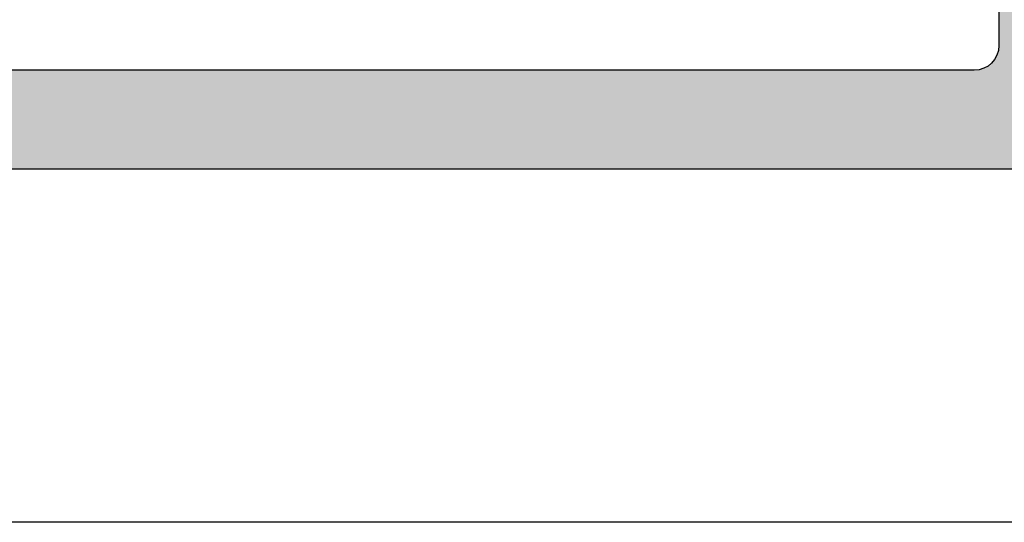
# Model space of a CAD drawing. Header units: millimetres. Extents: x 247761 to 294611, y 172579 to 236863.
# Tile 25 of 256: x 255563 to 255583, y 174620 to 174630. Entities that reach past the tile are written whole.
import ezdxf

# ---------------------------------------------------------------- set-up
doc = ezdxf.new("R2010")
doc.units = ezdxf.units.MM
doc.linetypes.add('ČÁRKOVANÁ', pattern=[19.049999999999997, 12.7, -6.35])
doc.layers.add('FASÁDA DETAILNÍ', color=4, linetype='Continuous')
doc.layers.add('NOVA', color=240, linetype='Continuous')

# ---------------------------------------------------------------- blocks, each defined once
blk = doc.blocks.new('A$C69D17D4D')
at = {"layer": 'FASÁDA DETAILNÍ'}
h = blk.add_hatch(color=256, dxfattribs=at)
edge = h.paths.add_edge_path()
edge.add_arc((-19053.50018823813, 1256.682007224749), 0.5000674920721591, 270.007732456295, 359.9922675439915)
edge.add_line((-19053.00012075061, 1256.681939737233), (-19053.00012075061, 1260.681939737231))
edge.add_arc((-19053.50018823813, 1260.681872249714), 0.5000674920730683, 0.007732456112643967, 89.99226754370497)
edge.add_line((-19053.50012075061, 1261.181939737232), (-19054.80016957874, 1261.181939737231))
edge.add_arc((-19054.80013267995, 1260.681902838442), 0.5000369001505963, 90.00422797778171, 179.9957720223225)
edge.add_line((-19055.30016957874, 1260.681939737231), (-19055.30016957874, 1260.181939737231))
edge.add_line((-19055.30016957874, 1260.181939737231), (-19054.30016957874, 1260.181939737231))
edge.add_line((-19054.30016957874, 1260.181939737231), (-19054.30016957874, 1258.681939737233))
edge.add_arc((-19055.30013260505, 1258.68190276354), 0.9999630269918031, -90.00211851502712, 0.002118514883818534, ccw=False)
edge.add_line((-19055.30016957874, 1257.681939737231), (-19059.30016957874, 1257.681939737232))
edge.add_arc((-19059.30009270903, 1258.682016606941), 1.000076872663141, 180.0044039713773, 269.99559602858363, ccw=False)
edge.add_line((-19060.30016957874, 1258.681939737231), (-19060.30016957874, 1260.181939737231))
edge.add_line((-19060.30016957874, 1260.181939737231), (-19059.30016957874, 1260.181939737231))
edge.add_line((-19059.30016957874, 1260.181939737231), (-19059.30016957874, 1260.681939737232))
edge.add_arc((-19059.80011210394, 1260.681997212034), 0.499942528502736, 359.9934131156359, 450.0065868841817)
edge.add_line((-19059.80016957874, 1261.181939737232), (-19062.60015737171, 1261.181939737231))
edge.add_arc((-19062.60015737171, 1260.681939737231), 0.5000000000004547, 90, 180.0000000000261)
edge.add_line((-19063.10015737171, 1260.681939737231), (-19063.10015737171, 1260.481939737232))
edge.add_arc((-19062.60015737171, 1260.481939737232), 0.5, 180, 270)
edge.add_line((-19062.60015737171, 1259.981939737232), (-19062.10015737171, 1259.981939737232))
edge.add_arc((-19062.10019247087, 1259.481904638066), 0.5000351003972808, 0.0040217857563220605, 89.99597821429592, ccw=False)
edge.add_line((-19061.60015737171, 1259.481939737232), (-19061.60015737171, 1258.681936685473))
edge.add_arc((-19062.10017393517, 1258.681953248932), 0.5000165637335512, 270.0018979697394, 359.9981020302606, ccw=False)
edge.add_line((-19062.10015737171, 1258.181936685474), (-19093.40015126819, 1258.181936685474))
edge.add_line((-19093.40015126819, 1258.181936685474), (-19099.43860888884, 1258.61433331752))
edge.add_arc((-19099.40015282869, 1259.613553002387), 0.9999594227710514, 180.0000000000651, 267.7959971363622, ccw=False)
edge.add_line((-19100.40011225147, 1259.613553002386), (-19100.40011225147, 1266.282005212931))
edge.add_arc((-19099.90011225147, 1266.28200521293), 0.5, 89.99999999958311, 179.9999999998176, ccw=False)
edge.add_line((-19099.90011225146, 1266.782005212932), (-19099.00011225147, 1266.782005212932))
edge.add_arc((-19099.00011225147, 1267.282005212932), 0.4999999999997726, 270, 360.0000000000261)
edge.add_line((-19098.50011225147, 1267.282005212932), (-19098.50011225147, 1268.682006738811))
edge.add_arc((-19098.42127580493, 1268.949527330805), 0.2788950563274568, 178.8354106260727, 253.580123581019, ccw=False)
edge.add_line((-19098.70011325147, 1268.955195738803), (-19098.70011325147, 1269.408789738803))
edge.add_arc((-19098.42124515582, 1269.414450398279), 0.2789255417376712, 106.42459455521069, 181.1628700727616, ccw=False)
edge.add_line((-19098.50011225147, 1269.681993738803), (-19098.50011225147, 1271.562004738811))
edge.add_arc((-19098.80011225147, 1271.562004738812), 0.3000000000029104, 359.9999999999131, 449.9999999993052)
edge.add_line((-19098.80011225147, 1271.862004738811), (-19099.78008657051, 1271.862004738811))
edge.add_arc((-19099.78008657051, 1271.562004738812), 0.2999999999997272, 90.00000000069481, 180.0000000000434)
edge.add_line((-19100.08008657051, 1271.562004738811), (-19100.08008657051, 1268.802006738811))
edge.add_arc((-19100.20008657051, 1268.80200673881), 0.1199999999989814, -90, 3.257127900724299e-10, ccw=False)
edge.add_line((-19100.20008657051, 1268.682006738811), (-19104.50011225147, 1268.682006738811))
edge.add_arc((-19104.50011225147, 1269.182006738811), 0.5, 180, 270, ccw=False)
edge.add_line((-19105.00011225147, 1269.182006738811), (-19105.00011225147, 1269.88200673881))
edge.add_line((-19105.00011225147, 1269.88200673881), (-19103.61861679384, 1272.274827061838))
edge.add_arc((-19103.73823203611, 1272.343886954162), 0.1381197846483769, 330.000000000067, 450)
edge.add_line((-19103.73823203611, 1272.482006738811), (-19107.50011225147, 1272.48200673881))
edge.add_arc((-19107.50011225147, 1274.48200673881), 1.999999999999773, 180.0000000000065, 270, ccw=False)
edge.add_line((-19109.50011225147, 1274.48200673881), (-19109.50011225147, 1275.050002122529))
edge.add_arc((-19110.00011225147, 1275.050002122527), 0.500000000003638, 2.34495935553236e-10, 34.4790717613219)
edge.add_arc((-19113.7096108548, 1272.502528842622), 4.999999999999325, 34.47907176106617, 84.65077199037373)
edge.add_arc((-19113.26199246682, 1277.343880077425), 0.138119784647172, 82.29756250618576, 209.9999999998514)
edge.add_line((-19113.38160770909, 1277.274820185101), (-19112.00011225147, 1274.881999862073))
edge.add_line((-19112.00011225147, 1274.881999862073), (-19112.00011225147, 1274.181999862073))
edge.add_arc((-19112.50011225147, 1274.181999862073), 0.5, -90, 0, ccw=False)
edge.add_line((-19112.50011225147, 1273.681999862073), (-19116.80013793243, 1273.681999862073))
edge.add_arc((-19116.80013793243, 1273.801999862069), 0.1199999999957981, 179.9999999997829, 270, ccw=False)
edge.add_line((-19116.92013793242, 1273.80199986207), (-19116.92013793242, 1276.56199786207))
edge.add_arc((-19117.22013793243, 1276.56199786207), 0.3000000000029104, 359.9999999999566, 449.9999999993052)
edge.add_line((-19117.22013793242, 1276.86199786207), (-19118.20011225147, 1276.86199786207))
edge.add_arc((-19118.20011225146, 1276.56199786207), 0.2999999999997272, 90.00000000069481, 180.0000000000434)
edge.add_line((-19118.50011225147, 1276.56199786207), (-19118.50011225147, 1274.681986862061))
edge.add_arc((-19118.57897934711, 1274.414443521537), 0.2789255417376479, -1.1628700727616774, 73.57540544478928, ccw=False)
edge.add_line((-19118.30011125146, 1274.408782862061), (-19118.30011125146, 1273.955188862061))
edge.add_arc((-19118.57894869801, 1273.949520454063), 0.2788950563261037, -73.580123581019, 1.1645893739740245, ccw=False)
edge.add_line((-19118.50011225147, 1273.681999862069), (-19118.50011225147, 1270.681941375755))
edge.add_line((-19118.50011225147, 1270.681941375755), (-19117.80003987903, 1269.981838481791))
edge.add_line((-19117.80003987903, 1269.981838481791), (-19117.20003377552, 1269.98183848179))
edge.add_line((-19117.20003377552, 1269.98183848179), (-19117.20003377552, 1271.581844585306))
edge.add_arc((-19116.70002432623, 1271.581835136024), 0.5000094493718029, 90.00108278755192, 179.998917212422, ccw=False)
edge.add_line((-19116.70003377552, 1272.081844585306), (-19116.30460569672, 1272.081844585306))
edge.add_arc((-19116.30460569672, 1271.581844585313), 0.4999999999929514, 74.99999999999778, 90, ccw=False)
edge.add_line((-19116.17519617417, 1272.064807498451), (-19114.74130941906, 1271.680598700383))
edge.add_arc((-19115.00012846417, 1270.714672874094), 1.000000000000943, -2.609112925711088e-11, 74.99999999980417, ccw=False)
edge.add_line((-19114.00012846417, 1270.714672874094), (-19114.00012846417, 1264.981850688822))
edge.add_line((-19114.00012846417, 1264.981850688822), (-19117.20003377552, 1264.981850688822))
edge.add_line((-19117.20003377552, 1264.981850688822), (-19117.20003377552, 1265.781838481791))
edge.add_line((-19117.20003377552, 1265.781838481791), (-19117.80003987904, 1265.781838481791))
edge.add_line((-19117.80003987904, 1265.781838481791), (-19118.50002156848, 1264.569405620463))
edge.add_line((-19118.50002156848, 1264.569405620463), (-19118.50002156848, 1263.481850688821))
edge.add_line((-19118.50002156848, 1263.481850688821), (-19103.50011225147, 1263.481850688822))
edge.add_arc((-19103.50011225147, 1262.981850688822), 0.5000000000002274, 0, 90, ccw=False)
edge.add_line((-19103.00011225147, 1262.981850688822), (-19103.00011225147, 1257.181939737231))
edge.add_arc((-19102.00011225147, 1257.181939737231), 1, 179.999999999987, 270)
edge.add_line((-19102.00011225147, 1256.181939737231), (-19053.50012075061, 1256.181939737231))
edge = h.paths.add_edge_path(flags=16)
edge.add_line((-19112.40012846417, 1265.781838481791), (-19112.40012846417, 1270.18183848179))
edge.add_arc((-19111.90012846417, 1270.18183848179), 0.5, 90, 180, ccw=False)
edge.add_line((-19111.90012846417, 1270.68183848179), (-19107.50012846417, 1270.681838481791))
edge.add_arc((-19107.50012846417, 1270.181838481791), 0.5, 0, 90, ccw=False)
edge.add_line((-19107.00012846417, 1270.181838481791), (-19107.00012846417, 1265.781838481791))
edge.add_arc((-19107.50012846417, 1265.781838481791), 0.5, -90, 0, ccw=False)
edge.add_line((-19107.50012846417, 1265.281838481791), (-19111.90012846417, 1265.281838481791))
edge.add_arc((-19111.90012846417, 1265.781838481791), 0.5, 180, 270, ccw=False)
at = {"layer": 'FASÁDA DETAILNÍ', "linetype": 'ČÁRKOVANÁ', "ltscale": 5}
blk.add_lwpolyline([(1650.999978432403, 1249.00002156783), (-24919.00002156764, 1249.000021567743), (-24919.00002156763, 24919.00002156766), (1650.999978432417, 24919.00002156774)], close=True, dxfattribs=at)
at = {"layer": 'FASÁDA DETAILNÍ'}
for points in [[(-19059.80016957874, 1261.181939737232), (-19062.60015737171, 1261.181939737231, 0.4142135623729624), (-19063.10015737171, 1260.681939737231), (-19063.10015737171, 1260.481939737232, 0.414213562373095), (-19062.60015737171, 1259.981939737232), (-19062.10015737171, 1259.981939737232, -0.4141724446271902), (-19061.60015737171, 1259.481939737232), (-19061.60015737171, 1258.681936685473, -0.4141941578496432), (-19062.10015737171, 1258.181936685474), (-19093.40015126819, 1258.181936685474)], [(-19102.00011225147, 1256.181939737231), (-19053.50012075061, 1256.181939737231, 0.4141345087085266)]]:
    blk.add_lwpolyline(points, format="xyb", dxfattribs=at)

msp = doc.modelspace()

# ---------------------------------------------------------------- block references
at = {"layer": 'NOVA', "ltscale": 300}
msp.add_blockref('A$C69D17D4D', (274644.5174331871, 173371.2585875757), dxfattribs=at)

doc.saveas('drawing.dxf')
